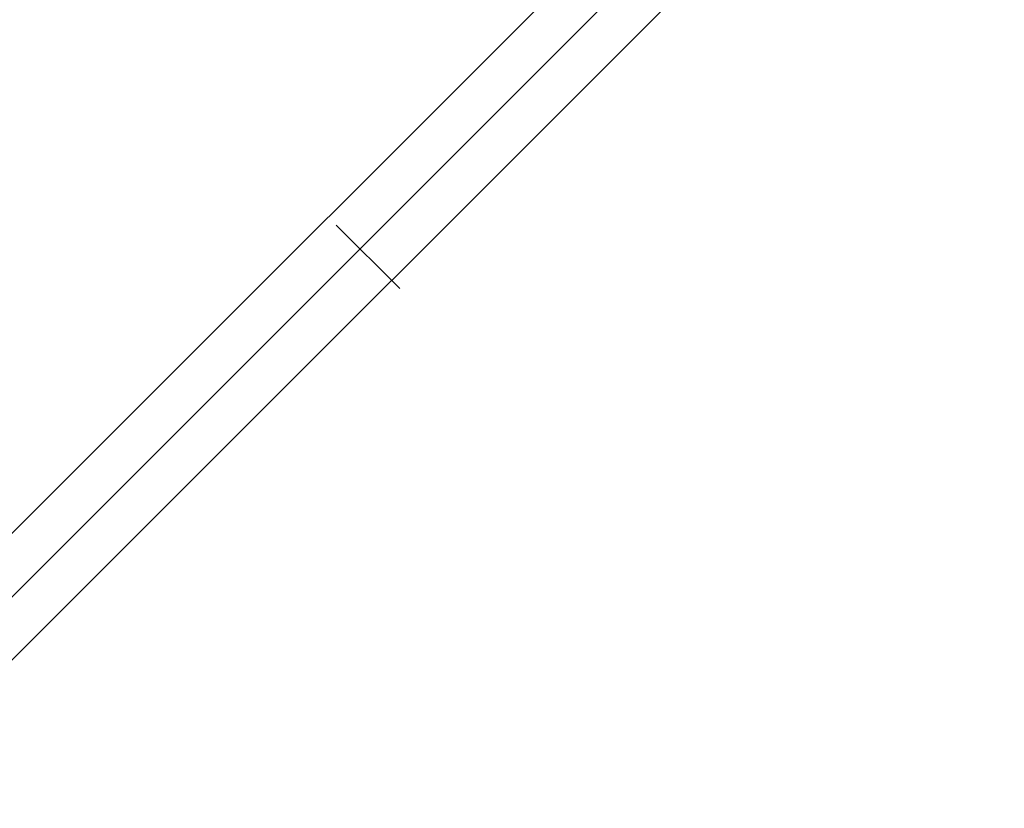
# Model space of a CAD drawing. Header units: millimetres. Extents: x -1690 to 192, y -898 to 54.
# Tile 20 of 256: x -1652 to -1635, y -897 to -884. Entities that reach past the tile are written whole.
import ezdxf

# ---------------------------------------------------------------- set-up
doc = ezdxf.new("R2010")
doc.units = ezdxf.units.MM
doc.header["$MEASUREMENT"] = 0
doc.layers.add('OVIDIO 186x93x72h', color=7, linetype='Continuous')

msp = doc.modelspace()

# ---------------------------------------------------------------- linework, layer by layer
at = {"layer": 'OVIDIO 186x93x72h', "extrusion": (0.202852, 0.108979, 0.973126)}
for points in [[(7.441, 1998.601), (7.441, 1837.945)], [(7.441, 1837.945), (7.441, 1998.601)], [(7.146, 1998.601), (7.146, 1837.945)], [(6.85, 1998.601), (6.85, 1837.945)], [(6.85, 1837.945), (6.85, 1998.601)]]:
    msp.add_lwpolyline(points, dxfattribs=at)
at = {"layer": 'OVIDIO 186x93x72h', "extrusion": (-0.26556, 0.881185, 0.391139)}
for points in [[(1804.432, 743.647), (1850.752, 803.766)], [(1850.752, 803.766), (1804.432, 743.647)]]:
    msp.add_lwpolyline(points, dxfattribs=at)
at = {"layer": 'OVIDIO 186x93x72h', "extrusion": (-0.265507, 0.881208, 0.391124)}
for points in [[(1804.386, 745.122), (1850.005, 804.343)], [(1850.005, 804.343), (1804.386, 745.122)]]:
    msp.add_lwpolyline(points, dxfattribs=at)
at = {"layer": 'OVIDIO 186x93x72h', "extrusion": (-0.000405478, -0.000405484, 1)}
for points in [[(-1655.186, -896.401), (-1637.514, -878.729)], [(-1637.514, -878.729), (-1655.186, -896.401)]]:
    msp.add_lwpolyline(points, dxfattribs=at)
at = {"layer": 'OVIDIO 186x93x72h'}
msp.add_lwpolyline([(-1636.983, -879.258), (-1654.653, -896.928)], dxfattribs=at)
at = {"layer": 'OVIDIO 186x93x72h', "extrusion": (-8.00279e-07, -8.00276e-07, 1)}
for points in [[(-1636.453, -879.789), (-1654.121, -897.457)], [(-1654.121, -897.457), (-1636.453, -879.789)]]:
    msp.add_lwpolyline(points, dxfattribs=at)
at = {"layer": 'OVIDIO 186x93x72h', "extrusion": (0, 1, 0)}
for points in [[(749.111, 718.874), (1663.791, 718.874)], [(1663.791, 717.374), (749.111, 717.374)], [(749.111, 717.374), (1663.791, 717.374)], [(1663.791, 718.874), (749.111, 718.874)], [(1663.792, 716.988), (749.111, 716.988)], [(749.111, 715.085), (1663.411, 715.085)], [(1663.411, 715.085), (749.111, 715.085)], [(1663.791, 717.333), (749.111, 717.333)]]:
    msp.add_lwpolyline(points, dxfattribs=at)
at = {"layer": 'OVIDIO 186x93x72h', "extrusion": (-7.53877e-07, 1, 0)}
for points in [[(749.112, 716.428), (1663.412, 716.426)], [(1663.412, 716.426), (749.112, 716.428)]]:
    msp.add_lwpolyline(points, dxfattribs=at)
at = {"layer": 'OVIDIO 186x93x72h', "extrusion": (-0.015219, 0.015219, 0.999768)}
msp.add_lwpolyline([(-1646.202, -887.805), (-1645.141, -888.866)], dxfattribs=at)

doc.saveas('drawing.dxf')
